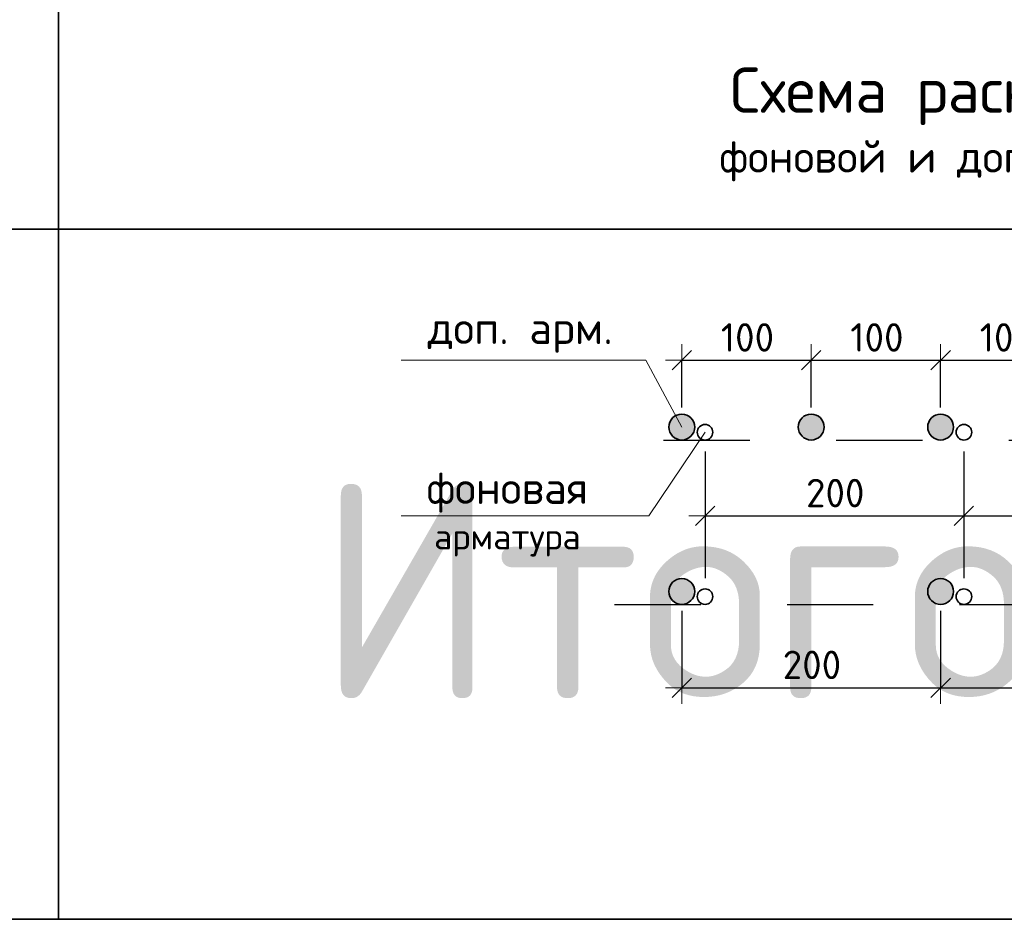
# Model space of a CAD drawing. Header units: metres. Extents: x -38 to 99, y -15 to 21.
# Tile 77 of 88: x 75.37 to 76.52, y 7.67 to 8.71. Entities that reach past the tile are written whole.
import ezdxf

# ---------------------------------------------------------------- set-up
doc = ezdxf.new("R2010")
doc.units = ezdxf.units.M
doc.header["$PDMODE"] = 65
doc.linetypes.add('______2', pattern=[0.0405, 0.03, -0.0105])
doc.layers.add('XR$3$_3898', color=7, linetype='Continuous')
doc.layers.add('XR$5$_3898', color=7, linetype='Continuous')
doc.layers.add('XR$3$Размерная линия_ общее', color=7, linetype='Continuous', lineweight=13)
doc.layers.add('XR$5$Размерная линия_ общее', color=7, linetype='Continuous', lineweight=13)
doc.styles.add('ISOCPEUR', font='txt')
doc.dimstyles.new('DIMSTYLE_8', dxfattribs={"dimtxt": 0.033, "dimasz": 0.0375, "dimexe": 0, "dimexo": 0, "dimgap": 0.0165, "dimtad": 2, "dimdec": 0, "dimlfac": 1000, "dimrnd": 1, "dimzin": 12, "dimdsep": 46, "dimtxsty": 'ISOCPEUR', "dimblk1": 'ALL_ML_STRICH', "dimblk2": 'ALL_ML_STRICH', "dimsah": 1, "dimcen": 0, "dimclrd": 7, "dimclre": 256, "dimclrt": 7, "dimadec": 0, "dimazin": 0, "dimtfac": 1, "dimtdec": 0, "dimtix": 1, "dimtmove": 2, "dimatfit": 3, "dimfxl": 0, "dimtzin": 0, "dimlwd": 0, "dimlwe": -3, "dimarcsym": 0})

# ---------------------------------------------------------------- blocks, each defined once
blk = doc.blocks.new('ALL_ML_STRICH')
at = {"color": 0, "linetype": 'ByBlock', "lineweight": -2}
for p, q in [((0, -0.5), (0, 0.5)), ((-1, 0), (0.5, 0)), ((-0.3, -0.3), (0.3, 0.3))]:
    blk.add_line(p, q, dxfattribs=at)
blk = doc.blocks.new('*D56')
at = {"layer": 'DEFPOINTS', "color": 7, "linetype": 'Continuous', "lineweight": 13, "transparency": 33554687}
for p in [(76.142, 8.3196), (76.142, 8.2422), (76.292, 8.2422)]:
    blk.add_point(p, dxfattribs=at)
at = {"layer": 'XR$3$Размерная линия_ общее', "color": 253, "linetype": 'Continuous', "lineweight": -2, "true_color": 0xa0a0a0, "transparency": 33554687}
for p, q in [((76.142, 8.2647), (76.142, 8.3196)), ((76.292, 8.2647), (76.292, 8.3196))]:
    blk.add_line(p, q, dxfattribs=at)
at = {"layer": 'XR$3$Размерная линия_ общее', "color": 7, "linetype": 'Continuous', "lineweight": -2, "transparency": 33554687}
blk.add_line((76.142, 8.3196), (76.292, 8.3196), dxfattribs=at)
at = {"layer": 'XR$3$Размерная линия_ общее', "color": 7, "linetype": 'Continuous', "lineweight": 13, "transparency": 33554687, "xscale": 0.0375, "yscale": 0.0375, "zscale": 0.0375, "rotation": 180}
blk.add_blockref('ALL_ML_STRICH', (76.142, 8.3196), dxfattribs=at)
at = {"layer": 'XR$3$Размерная линия_ общее', "color": 7, "linetype": 'Continuous', "lineweight": 13, "transparency": 33554687, "xscale": 0.0375, "yscale": 0.0375, "zscale": 0.0375}
blk.add_blockref('ALL_ML_STRICH', (76.292, 8.3196), dxfattribs=at)
at = {"layer": 'XR$3$Размерная линия_ общее', "color": 7, "linetype": 'Continuous', "lineweight": 13, "transparency": 33554687, "insert": (76.1873, 8.3626), "char_height": 0.033, "width": 0.00165, "attachment_point": 1, "line_spacing_factor": 0.60241, "style": 'ISOCPEUR'}
blk.add_mtext('100', dxfattribs=at)
blk = doc.blocks.new('*D57')
at = {"layer": 'DEFPOINTS', "color": 7, "linetype": 'Continuous', "lineweight": 13, "transparency": 33554687}
for p in [(76.292, 8.3196), (76.292, 8.2422), (76.442, 8.2422)]:
    blk.add_point(p, dxfattribs=at)
at = {"layer": 'XR$3$Размерная линия_ общее', "color": 253, "linetype": 'Continuous', "lineweight": -2, "true_color": 0xa0a0a0, "transparency": 33554687}
for p, q in [((76.292, 8.2647), (76.292, 8.3196)), ((76.442, 8.2647), (76.442, 8.3196))]:
    blk.add_line(p, q, dxfattribs=at)
at = {"layer": 'XR$3$Размерная линия_ общее', "color": 7, "linetype": 'Continuous', "lineweight": -2, "transparency": 33554687}
blk.add_line((76.292, 8.3196), (76.442, 8.3196), dxfattribs=at)
at = {"layer": 'XR$3$Размерная линия_ общее', "color": 7, "linetype": 'Continuous', "lineweight": 13, "transparency": 33554687, "xscale": 0.0375, "yscale": 0.0375, "zscale": 0.0375, "rotation": 180}
blk.add_blockref('ALL_ML_STRICH', (76.292, 8.3196), dxfattribs=at)
at = {"layer": 'XR$3$Размерная линия_ общее', "color": 7, "linetype": 'Continuous', "lineweight": 13, "transparency": 33554687, "xscale": 0.0375, "yscale": 0.0375, "zscale": 0.0375}
blk.add_blockref('ALL_ML_STRICH', (76.442, 8.3196), dxfattribs=at)
at = {"layer": 'XR$3$Размерная линия_ общее', "color": 7, "linetype": 'Continuous', "lineweight": 13, "transparency": 33554687, "insert": (76.3373, 8.3626), "char_height": 0.033, "width": 0.00165, "attachment_point": 1, "line_spacing_factor": 0.60241, "style": 'ISOCPEUR'}
blk.add_mtext('100', dxfattribs=at)
blk = doc.blocks.new('*D58')
at = {"layer": 'DEFPOINTS', "color": 7, "linetype": 'Continuous', "lineweight": 13, "transparency": 33554687}
for p in [(76.442, 8.3196), (76.442, 8.2422), (76.592, 8.2422)]:
    blk.add_point(p, dxfattribs=at)
at = {"layer": 'XR$3$Размерная линия_ общее', "color": 253, "linetype": 'Continuous', "lineweight": -2, "true_color": 0xa0a0a0, "transparency": 33554687}
for p, q in [((76.442, 8.2647), (76.442, 8.3196)), ((76.592, 8.2647), (76.592, 8.3196))]:
    blk.add_line(p, q, dxfattribs=at)
at = {"layer": 'XR$3$Размерная линия_ общее', "color": 7, "linetype": 'Continuous', "lineweight": -2, "transparency": 33554687}
blk.add_line((76.442, 8.3196), (76.592, 8.3196), dxfattribs=at)
at = {"layer": 'XR$3$Размерная линия_ общее', "color": 7, "linetype": 'Continuous', "lineweight": 13, "transparency": 33554687, "xscale": 0.0375, "yscale": 0.0375, "zscale": 0.0375, "rotation": 180}
blk.add_blockref('ALL_ML_STRICH', (76.442, 8.3196), dxfattribs=at)
at = {"layer": 'XR$3$Размерная линия_ общее', "color": 7, "linetype": 'Continuous', "lineweight": 13, "transparency": 33554687, "xscale": 0.0375, "yscale": 0.0375, "zscale": 0.0375}
blk.add_blockref('ALL_ML_STRICH', (76.592, 8.3196), dxfattribs=at)
at = {"layer": 'XR$3$Размерная линия_ общее', "color": 7, "linetype": 'Continuous', "lineweight": 13, "transparency": 33554687, "insert": (76.4873, 8.3626), "char_height": 0.033, "width": 0.00165, "attachment_point": 1, "line_spacing_factor": 0.60241, "style": 'ISOCPEUR'}
blk.add_mtext('100', dxfattribs=at)
blk = doc.blocks.new('*D62')
at = {"layer": 'DEFPOINTS', "color": 7, "linetype": 'Continuous', "lineweight": 13, "transparency": 33554687}
for p in [(76.169, 8.2362), (76.469, 8.2362), (76.169, 8.1392)]:
    blk.add_point(p, dxfattribs=at)
at = {"layer": 'XR$3$Размерная линия_ общее', "color": 253, "linetype": 'Continuous', "lineweight": -2, "true_color": 0xa0a0a0, "transparency": 33554687}
for p, q in [((76.169, 8.2137), (76.169, 8.1392)), ((76.469, 8.2137), (76.469, 8.1392))]:
    blk.add_line(p, q, dxfattribs=at)
at = {"layer": 'XR$3$Размерная линия_ общее', "color": 7, "linetype": 'Continuous', "lineweight": -2, "transparency": 33554687}
blk.add_line((76.169, 8.1392), (76.469, 8.1392), dxfattribs=at)
at = {"layer": 'XR$3$Размерная линия_ общее', "color": 7, "linetype": 'Continuous', "lineweight": 13, "transparency": 33554687, "xscale": 0.0375, "yscale": 0.0375, "zscale": 0.0375, "rotation": 180}
blk.add_blockref('ALL_ML_STRICH', (76.169, 8.1392), dxfattribs=at)
at = {"layer": 'XR$3$Размерная линия_ общее', "color": 7, "linetype": 'Continuous', "lineweight": 13, "transparency": 33554687, "xscale": 0.0375, "yscale": 0.0375, "zscale": 0.0375}
blk.add_blockref('ALL_ML_STRICH', (76.469, 8.1392), dxfattribs=at)
at = {"layer": 'XR$3$Размерная линия_ общее', "color": 7, "linetype": 'Continuous', "lineweight": 13, "transparency": 33554687, "insert": (76.286, 8.1822), "char_height": 0.033, "width": 0.00165, "attachment_point": 1, "line_spacing_factor": 0.60241, "style": 'ISOCPEUR'}
blk.add_mtext('200', dxfattribs=at)
blk = doc.blocks.new('*D63')
at = {"layer": 'DEFPOINTS', "color": 7, "linetype": 'Continuous', "lineweight": 13, "transparency": 33554687}
for p in [(76.469, 8.2362), (76.769, 8.2362), (76.469, 8.1392)]:
    blk.add_point(p, dxfattribs=at)
at = {"layer": 'XR$3$Размерная линия_ общее', "color": 253, "linetype": 'Continuous', "lineweight": -2, "true_color": 0xa0a0a0, "transparency": 33554687}
for p, q in [((76.469, 8.2137), (76.469, 8.1392)), ((76.769, 8.2137), (76.769, 8.1392))]:
    blk.add_line(p, q, dxfattribs=at)
at = {"layer": 'XR$3$Размерная линия_ общее', "color": 7, "linetype": 'Continuous', "lineweight": -2, "transparency": 33554687}
blk.add_line((76.469, 8.1392), (76.769, 8.1392), dxfattribs=at)
at = {"layer": 'XR$3$Размерная линия_ общее', "color": 7, "linetype": 'Continuous', "lineweight": 13, "transparency": 33554687, "xscale": 0.0375, "yscale": 0.0375, "zscale": 0.0375, "rotation": 180}
blk.add_blockref('ALL_ML_STRICH', (76.469, 8.1392), dxfattribs=at)
at = {"layer": 'XR$3$Размерная линия_ общее', "color": 7, "linetype": 'Continuous', "lineweight": 13, "transparency": 33554687, "xscale": 0.0375, "yscale": 0.0375, "zscale": 0.0375}
blk.add_blockref('ALL_ML_STRICH', (76.769, 8.1392), dxfattribs=at)
at = {"layer": 'XR$3$Размерная линия_ общее', "color": 7, "linetype": 'Continuous', "lineweight": 13, "transparency": 33554687, "insert": (76.586, 8.1822), "char_height": 0.033, "width": 0.00165, "attachment_point": 1, "line_spacing_factor": 0.60241, "style": 'ISOCPEUR'}
blk.add_mtext('200', dxfattribs=at)
blk = doc.blocks.new('*D65')
at = {"layer": 'DEFPOINTS', "color": 7, "linetype": 'Continuous', "lineweight": 13, "transparency": 33554687}
for p in [(76.142, 8.0517), (76.442, 8.0517), (76.142, 7.9401)]:
    blk.add_point(p, dxfattribs=at)
at = {"layer": 'XR$3$Размерная линия_ общее', "color": 253, "linetype": 'Continuous', "lineweight": -2, "true_color": 0xa0a0a0, "transparency": 33554687}
for p, q in [((76.142, 8.0292), (76.142, 7.9401)), ((76.442, 8.0292), (76.442, 7.9401))]:
    blk.add_line(p, q, dxfattribs=at)
at = {"layer": 'XR$3$Размерная линия_ общее', "color": 7, "linetype": 'Continuous', "lineweight": -2, "transparency": 33554687}
blk.add_line((76.142, 7.9401), (76.442, 7.9401), dxfattribs=at)
at = {"layer": 'XR$3$Размерная линия_ общее', "color": 7, "linetype": 'Continuous', "lineweight": 13, "transparency": 33554687, "xscale": 0.0375, "yscale": 0.0375, "zscale": 0.0375, "rotation": 180}
blk.add_blockref('ALL_ML_STRICH', (76.142, 7.9401), dxfattribs=at)
at = {"layer": 'XR$3$Размерная линия_ общее', "color": 7, "linetype": 'Continuous', "lineweight": 13, "transparency": 33554687, "xscale": 0.0375, "yscale": 0.0375, "zscale": 0.0375}
blk.add_blockref('ALL_ML_STRICH', (76.442, 7.9401), dxfattribs=at)
at = {"layer": 'XR$3$Размерная линия_ общее', "color": 7, "linetype": 'Continuous', "lineweight": 13, "transparency": 33554687, "insert": (76.259, 7.9831), "char_height": 0.033, "width": 0.00165, "attachment_point": 1, "line_spacing_factor": 0.60241, "style": 'ISOCPEUR'}
blk.add_mtext('200', dxfattribs=at)
blk = doc.blocks.new('*D66')
at = {"layer": 'DEFPOINTS', "color": 7, "linetype": 'Continuous', "lineweight": 13, "transparency": 33554687}
for p in [(76.442, 8.0517), (76.742, 8.0517), (76.442, 7.9401)]:
    blk.add_point(p, dxfattribs=at)
at = {"layer": 'XR$3$Размерная линия_ общее', "color": 253, "linetype": 'Continuous', "lineweight": -2, "true_color": 0xa0a0a0, "transparency": 33554687}
for p, q in [((76.442, 8.0292), (76.442, 7.9401)), ((76.742, 8.0292), (76.742, 7.9401))]:
    blk.add_line(p, q, dxfattribs=at)
at = {"layer": 'XR$3$Размерная линия_ общее', "color": 7, "linetype": 'Continuous', "lineweight": -2, "transparency": 33554687}
blk.add_line((76.442, 7.9401), (76.742, 7.9401), dxfattribs=at)
at = {"layer": 'XR$3$Размерная линия_ общее', "color": 7, "linetype": 'Continuous', "lineweight": 13, "transparency": 33554687, "xscale": 0.0375, "yscale": 0.0375, "zscale": 0.0375, "rotation": 180}
blk.add_blockref('ALL_ML_STRICH', (76.442, 7.9401), dxfattribs=at)
at = {"layer": 'XR$3$Размерная линия_ общее', "color": 7, "linetype": 'Continuous', "lineweight": 13, "transparency": 33554687, "xscale": 0.0375, "yscale": 0.0375, "zscale": 0.0375}
blk.add_blockref('ALL_ML_STRICH', (76.742, 7.9401), dxfattribs=at)
at = {"layer": 'XR$3$Размерная линия_ общее', "color": 7, "linetype": 'Continuous', "lineweight": 13, "transparency": 33554687, "insert": (76.559, 7.9831), "char_height": 0.033, "width": 0.00165, "attachment_point": 1, "line_spacing_factor": 0.60241, "style": 'ISOCPEUR'}
blk.add_mtext('200', dxfattribs=at)
blk = doc.blocks.new('*D339')
at = {"layer": 'DEFPOINTS', "color": 7, "linetype": 'Continuous', "lineweight": 13, "transparency": 33554687}
for p in [(76.142, 8.3196), (76.142, 8.2422), (76.292, 8.2422)]:
    blk.add_point(p, dxfattribs=at)
at = {"layer": 'XR$5$Размерная линия_ общее', "color": 253, "linetype": 'Continuous', "lineweight": -2, "true_color": 0xa0a0a0, "transparency": 33554687}
for p, q in [((76.142, 8.2647), (76.142, 8.3196)), ((76.292, 8.2647), (76.292, 8.3196))]:
    blk.add_line(p, q, dxfattribs=at)
at = {"layer": 'XR$5$Размерная линия_ общее', "color": 7, "linetype": 'Continuous', "lineweight": -2, "transparency": 33554687}
blk.add_line((76.142, 8.3196), (76.292, 8.3196), dxfattribs=at)
at = {"layer": 'XR$5$Размерная линия_ общее', "color": 7, "linetype": 'Continuous', "lineweight": 13, "transparency": 33554687, "xscale": 0.0375, "yscale": 0.0375, "zscale": 0.0375, "rotation": 180}
blk.add_blockref('ALL_ML_STRICH', (76.142, 8.3196), dxfattribs=at)
at = {"layer": 'XR$5$Размерная линия_ общее', "color": 7, "linetype": 'Continuous', "lineweight": 13, "transparency": 33554687, "xscale": 0.0375, "yscale": 0.0375, "zscale": 0.0375}
blk.add_blockref('ALL_ML_STRICH', (76.292, 8.3196), dxfattribs=at)
at = {"layer": 'XR$5$Размерная линия_ общее', "color": 7, "linetype": 'Continuous', "lineweight": 13, "transparency": 33554687, "insert": (76.1873, 8.3626), "char_height": 0.033, "width": 0.00165, "attachment_point": 1, "line_spacing_factor": 0.60241, "style": 'ISOCPEUR'}
blk.add_mtext('100', dxfattribs=at)
blk = doc.blocks.new('*D340')
at = {"layer": 'DEFPOINTS', "color": 7, "linetype": 'Continuous', "lineweight": 13, "transparency": 33554687}
for p in [(76.292, 8.3196), (76.292, 8.2422), (76.442, 8.2422)]:
    blk.add_point(p, dxfattribs=at)
at = {"layer": 'XR$5$Размерная линия_ общее', "color": 253, "linetype": 'Continuous', "lineweight": -2, "true_color": 0xa0a0a0, "transparency": 33554687}
for p, q in [((76.292, 8.2647), (76.292, 8.3196)), ((76.442, 8.2647), (76.442, 8.3196))]:
    blk.add_line(p, q, dxfattribs=at)
at = {"layer": 'XR$5$Размерная линия_ общее', "color": 7, "linetype": 'Continuous', "lineweight": -2, "transparency": 33554687}
blk.add_line((76.292, 8.3196), (76.442, 8.3196), dxfattribs=at)
at = {"layer": 'XR$5$Размерная линия_ общее', "color": 7, "linetype": 'Continuous', "lineweight": 13, "transparency": 33554687, "xscale": 0.0375, "yscale": 0.0375, "zscale": 0.0375, "rotation": 180}
blk.add_blockref('ALL_ML_STRICH', (76.292, 8.3196), dxfattribs=at)
at = {"layer": 'XR$5$Размерная линия_ общее', "color": 7, "linetype": 'Continuous', "lineweight": 13, "transparency": 33554687, "xscale": 0.0375, "yscale": 0.0375, "zscale": 0.0375}
blk.add_blockref('ALL_ML_STRICH', (76.442, 8.3196), dxfattribs=at)
at = {"layer": 'XR$5$Размерная линия_ общее', "color": 7, "linetype": 'Continuous', "lineweight": 13, "transparency": 33554687, "insert": (76.3373, 8.3626), "char_height": 0.033, "width": 0.00165, "attachment_point": 1, "line_spacing_factor": 0.60241, "style": 'ISOCPEUR'}
blk.add_mtext('100', dxfattribs=at)
blk = doc.blocks.new('*D341')
at = {"layer": 'DEFPOINTS', "color": 7, "linetype": 'Continuous', "lineweight": 13, "transparency": 33554687}
for p in [(76.442, 8.3196), (76.442, 8.2422), (76.592, 8.2422)]:
    blk.add_point(p, dxfattribs=at)
at = {"layer": 'XR$5$Размерная линия_ общее', "color": 253, "linetype": 'Continuous', "lineweight": -2, "true_color": 0xa0a0a0, "transparency": 33554687}
for p, q in [((76.442, 8.2647), (76.442, 8.3196)), ((76.592, 8.2647), (76.592, 8.3196))]:
    blk.add_line(p, q, dxfattribs=at)
at = {"layer": 'XR$5$Размерная линия_ общее', "color": 7, "linetype": 'Continuous', "lineweight": -2, "transparency": 33554687}
blk.add_line((76.442, 8.3196), (76.592, 8.3196), dxfattribs=at)
at = {"layer": 'XR$5$Размерная линия_ общее', "color": 7, "linetype": 'Continuous', "lineweight": 13, "transparency": 33554687, "xscale": 0.0375, "yscale": 0.0375, "zscale": 0.0375, "rotation": 180}
blk.add_blockref('ALL_ML_STRICH', (76.442, 8.3196), dxfattribs=at)
at = {"layer": 'XR$5$Размерная линия_ общее', "color": 7, "linetype": 'Continuous', "lineweight": 13, "transparency": 33554687, "xscale": 0.0375, "yscale": 0.0375, "zscale": 0.0375}
blk.add_blockref('ALL_ML_STRICH', (76.592, 8.3196), dxfattribs=at)
at = {"layer": 'XR$5$Размерная линия_ общее', "color": 7, "linetype": 'Continuous', "lineweight": 13, "transparency": 33554687, "insert": (76.4873, 8.3626), "char_height": 0.033, "width": 0.00165, "attachment_point": 1, "line_spacing_factor": 0.60241, "style": 'ISOCPEUR'}
blk.add_mtext('100', dxfattribs=at)
blk = doc.blocks.new('*D345')
at = {"layer": 'DEFPOINTS', "color": 7, "linetype": 'Continuous', "lineweight": 13, "transparency": 33554687}
for p in [(76.169, 8.2362), (76.469, 8.2362), (76.169, 8.1392)]:
    blk.add_point(p, dxfattribs=at)
at = {"layer": 'XR$5$Размерная линия_ общее', "color": 253, "linetype": 'Continuous', "lineweight": -2, "true_color": 0xa0a0a0, "transparency": 33554687}
for p, q in [((76.169, 8.2137), (76.169, 8.1392)), ((76.469, 8.2137), (76.469, 8.1392))]:
    blk.add_line(p, q, dxfattribs=at)
at = {"layer": 'XR$5$Размерная линия_ общее', "color": 7, "linetype": 'Continuous', "lineweight": -2, "transparency": 33554687}
blk.add_line((76.169, 8.1392), (76.469, 8.1392), dxfattribs=at)
at = {"layer": 'XR$5$Размерная линия_ общее', "color": 7, "linetype": 'Continuous', "lineweight": 13, "transparency": 33554687, "xscale": 0.0375, "yscale": 0.0375, "zscale": 0.0375, "rotation": 180}
blk.add_blockref('ALL_ML_STRICH', (76.169, 8.1392), dxfattribs=at)
at = {"layer": 'XR$5$Размерная линия_ общее', "color": 7, "linetype": 'Continuous', "lineweight": 13, "transparency": 33554687, "xscale": 0.0375, "yscale": 0.0375, "zscale": 0.0375}
blk.add_blockref('ALL_ML_STRICH', (76.469, 8.1392), dxfattribs=at)
at = {"layer": 'XR$5$Размерная линия_ общее', "color": 7, "linetype": 'Continuous', "lineweight": 13, "transparency": 33554687, "insert": (76.286, 8.1822), "char_height": 0.033, "width": 0.00165, "attachment_point": 1, "line_spacing_factor": 0.60241, "style": 'ISOCPEUR'}
blk.add_mtext('200', dxfattribs=at)
blk = doc.blocks.new('*D346')
at = {"layer": 'DEFPOINTS', "color": 7, "linetype": 'Continuous', "lineweight": 13, "transparency": 33554687}
for p in [(76.469, 8.2362), (76.769, 8.2362), (76.469, 8.1392)]:
    blk.add_point(p, dxfattribs=at)
at = {"layer": 'XR$5$Размерная линия_ общее', "color": 253, "linetype": 'Continuous', "lineweight": -2, "true_color": 0xa0a0a0, "transparency": 33554687}
for p, q in [((76.469, 8.2137), (76.469, 8.1392)), ((76.769, 8.2137), (76.769, 8.1392))]:
    blk.add_line(p, q, dxfattribs=at)
at = {"layer": 'XR$5$Размерная линия_ общее', "color": 7, "linetype": 'Continuous', "lineweight": -2, "transparency": 33554687}
blk.add_line((76.469, 8.1392), (76.769, 8.1392), dxfattribs=at)
at = {"layer": 'XR$5$Размерная линия_ общее', "color": 7, "linetype": 'Continuous', "lineweight": 13, "transparency": 33554687, "xscale": 0.0375, "yscale": 0.0375, "zscale": 0.0375, "rotation": 180}
blk.add_blockref('ALL_ML_STRICH', (76.469, 8.1392), dxfattribs=at)
at = {"layer": 'XR$5$Размерная линия_ общее', "color": 7, "linetype": 'Continuous', "lineweight": 13, "transparency": 33554687, "xscale": 0.0375, "yscale": 0.0375, "zscale": 0.0375}
blk.add_blockref('ALL_ML_STRICH', (76.769, 8.1392), dxfattribs=at)
at = {"layer": 'XR$5$Размерная линия_ общее', "color": 7, "linetype": 'Continuous', "lineweight": 13, "transparency": 33554687, "insert": (76.586, 8.1822), "char_height": 0.033, "width": 0.00165, "attachment_point": 1, "line_spacing_factor": 0.60241, "style": 'ISOCPEUR'}
blk.add_mtext('200', dxfattribs=at)
blk = doc.blocks.new('*D348')
at = {"layer": 'DEFPOINTS', "color": 7, "linetype": 'Continuous', "lineweight": 13, "transparency": 33554687}
for p in [(76.142, 8.0517), (76.442, 8.0517), (76.142, 7.9401)]:
    blk.add_point(p, dxfattribs=at)
at = {"layer": 'XR$5$Размерная линия_ общее', "color": 253, "linetype": 'Continuous', "lineweight": -2, "true_color": 0xa0a0a0, "transparency": 33554687}
for p, q in [((76.142, 8.0292), (76.142, 7.9401)), ((76.442, 8.0292), (76.442, 7.9401))]:
    blk.add_line(p, q, dxfattribs=at)
at = {"layer": 'XR$5$Размерная линия_ общее', "color": 7, "linetype": 'Continuous', "lineweight": -2, "transparency": 33554687}
blk.add_line((76.142, 7.9401), (76.442, 7.9401), dxfattribs=at)
at = {"layer": 'XR$5$Размерная линия_ общее', "color": 7, "linetype": 'Continuous', "lineweight": 13, "transparency": 33554687, "xscale": 0.0375, "yscale": 0.0375, "zscale": 0.0375, "rotation": 180}
blk.add_blockref('ALL_ML_STRICH', (76.142, 7.9401), dxfattribs=at)
at = {"layer": 'XR$5$Размерная линия_ общее', "color": 7, "linetype": 'Continuous', "lineweight": 13, "transparency": 33554687, "xscale": 0.0375, "yscale": 0.0375, "zscale": 0.0375}
blk.add_blockref('ALL_ML_STRICH', (76.442, 7.9401), dxfattribs=at)
at = {"layer": 'XR$5$Размерная линия_ общее', "color": 7, "linetype": 'Continuous', "lineweight": 13, "transparency": 33554687, "insert": (76.259, 7.9831), "char_height": 0.033, "width": 0.00165, "attachment_point": 1, "line_spacing_factor": 0.60241, "style": 'ISOCPEUR'}
blk.add_mtext('200', dxfattribs=at)
blk = doc.blocks.new('*D349')
at = {"layer": 'DEFPOINTS', "color": 7, "linetype": 'Continuous', "lineweight": 13, "transparency": 33554687}
for p in [(76.442, 8.0517), (76.742, 8.0517), (76.442, 7.9401)]:
    blk.add_point(p, dxfattribs=at)
at = {"layer": 'XR$5$Размерная линия_ общее', "color": 253, "linetype": 'Continuous', "lineweight": -2, "true_color": 0xa0a0a0, "transparency": 33554687}
for p, q in [((76.442, 8.0292), (76.442, 7.9401)), ((76.742, 8.0292), (76.742, 7.9401))]:
    blk.add_line(p, q, dxfattribs=at)
at = {"layer": 'XR$5$Размерная линия_ общее', "color": 7, "linetype": 'Continuous', "lineweight": -2, "transparency": 33554687}
blk.add_line((76.442, 7.9401), (76.742, 7.9401), dxfattribs=at)
at = {"layer": 'XR$5$Размерная линия_ общее', "color": 7, "linetype": 'Continuous', "lineweight": 13, "transparency": 33554687, "xscale": 0.0375, "yscale": 0.0375, "zscale": 0.0375, "rotation": 180}
blk.add_blockref('ALL_ML_STRICH', (76.442, 7.9401), dxfattribs=at)
at = {"layer": 'XR$5$Размерная линия_ общее', "color": 7, "linetype": 'Continuous', "lineweight": 13, "transparency": 33554687, "xscale": 0.0375, "yscale": 0.0375, "zscale": 0.0375}
blk.add_blockref('ALL_ML_STRICH', (76.742, 7.9401), dxfattribs=at)
at = {"layer": 'XR$5$Размерная линия_ общее', "color": 7, "linetype": 'Continuous', "lineweight": 13, "transparency": 33554687, "insert": (76.559, 7.9831), "char_height": 0.033, "width": 0.00165, "attachment_point": 1, "line_spacing_factor": 0.60241, "style": 'ISOCPEUR'}
blk.add_mtext('200', dxfattribs=at)

msp = doc.modelspace()

# ---------------------------------------------------------------- hatches: boundary and pattern name
at = {"linetype": 'Continuous', "lineweight": 25, "true_color": 0xa2a2a2, "transparency": 33554687}
for points in [[(76.1539, 8.2513), (76.1526, 8.2528), (76.1511, 8.2541), (76.1495, 8.2552), (76.1477, 8.256), (76.1458, 8.2567), (76.1439, 8.257), (76.142, 8.2572), (76.14, 8.257), (76.1381, 8.2567), (76.1362, 8.256), (76.1345, 8.2552), (76.1328, 8.2541), (76.1314, 8.2528), (76.1301, 8.2513), (76.129, 8.2497), (76.1281, 8.2479), (76.1275, 8.2461), (76.1271, 8.2441), (76.127, 8.2422), (76.1271, 8.2402), (76.1275, 8.2383), (76.1281, 8.2364), (76.129, 8.2347), (76.1301, 8.233), (76.1314, 8.2316), (76.1328, 8.2303), (76.1345, 8.2292), (76.1362, 8.2283), (76.1381, 8.2277), (76.14, 8.2273), (76.142, 8.2272), (76.1439, 8.2273), (76.1458, 8.2277), (76.1477, 8.2283), (76.1495, 8.2292), (76.1511, 8.2303), (76.1526, 8.2316), (76.1539, 8.233), (76.155, 8.2347), (76.1558, 8.2364), (76.1565, 8.2383), (76.1568, 8.2402), (76.157, 8.2422), (76.1568, 8.2441), (76.1565, 8.2461), (76.1558, 8.2479), (76.155, 8.2497)], [(76.1539, 8.2513), (76.1526, 8.2528), (76.1511, 8.2541), (76.1495, 8.2552), (76.1477, 8.256), (76.1458, 8.2567), (76.1439, 8.257), (76.142, 8.2572), (76.14, 8.257), (76.1381, 8.2567), (76.1362, 8.256), (76.1345, 8.2552), (76.1328, 8.2541), (76.1314, 8.2528), (76.1301, 8.2513), (76.129, 8.2497), (76.1281, 8.2479), (76.1275, 8.2461), (76.1271, 8.2441), (76.127, 8.2422), (76.1271, 8.2402), (76.1275, 8.2383), (76.1281, 8.2364), (76.129, 8.2347), (76.1301, 8.233), (76.1314, 8.2316), (76.1328, 8.2303), (76.1345, 8.2292), (76.1362, 8.2283), (76.1381, 8.2277), (76.14, 8.2273), (76.142, 8.2272), (76.1439, 8.2273), (76.1458, 8.2277), (76.1477, 8.2283), (76.1495, 8.2292), (76.1511, 8.2303), (76.1526, 8.2316), (76.1539, 8.233), (76.155, 8.2347), (76.1558, 8.2364), (76.1565, 8.2383), (76.1568, 8.2402), (76.157, 8.2422), (76.1568, 8.2441), (76.1565, 8.2461), (76.1558, 8.2479), (76.155, 8.2497)], [(76.3039, 8.2513), (76.3026, 8.2528), (76.3011, 8.2541), (76.2995, 8.2552), (76.2977, 8.256), (76.2958, 8.2567), (76.2939, 8.257), (76.292, 8.2572), (76.29, 8.257), (76.2881, 8.2567), (76.2862, 8.256), (76.2845, 8.2552), (76.2828, 8.2541), (76.2814, 8.2528), (76.2801, 8.2513), (76.279, 8.2497), (76.2781, 8.2479), (76.2775, 8.2461), (76.2771, 8.2441), (76.277, 8.2422), (76.2771, 8.2402), (76.2775, 8.2383), (76.2781, 8.2364), (76.279, 8.2347), (76.2801, 8.233), (76.2814, 8.2316), (76.2828, 8.2303), (76.2845, 8.2292), (76.2862, 8.2283), (76.2881, 8.2277), (76.29, 8.2273), (76.292, 8.2272), (76.2939, 8.2273), (76.2958, 8.2277), (76.2977, 8.2283), (76.2995, 8.2292), (76.3011, 8.2303), (76.3026, 8.2316), (76.3039, 8.233), (76.305, 8.2347), (76.3058, 8.2364), (76.3065, 8.2383), (76.3068, 8.2402), (76.307, 8.2422), (76.3068, 8.2441), (76.3065, 8.2461), (76.3058, 8.2479), (76.305, 8.2497)], [(76.3039, 8.2513), (76.3026, 8.2528), (76.3011, 8.2541), (76.2995, 8.2552), (76.2977, 8.256), (76.2958, 8.2567), (76.2939, 8.257), (76.292, 8.2572), (76.29, 8.257), (76.2881, 8.2567), (76.2862, 8.256), (76.2845, 8.2552), (76.2828, 8.2541), (76.2814, 8.2528), (76.2801, 8.2513), (76.279, 8.2497), (76.2781, 8.2479), (76.2775, 8.2461), (76.2771, 8.2441), (76.277, 8.2422), (76.2771, 8.2402), (76.2775, 8.2383), (76.2781, 8.2364), (76.279, 8.2347), (76.2801, 8.233), (76.2814, 8.2316), (76.2828, 8.2303), (76.2845, 8.2292), (76.2862, 8.2283), (76.2881, 8.2277), (76.29, 8.2273), (76.292, 8.2272), (76.2939, 8.2273), (76.2958, 8.2277), (76.2977, 8.2283), (76.2995, 8.2292), (76.3011, 8.2303), (76.3026, 8.2316), (76.3039, 8.233), (76.305, 8.2347), (76.3058, 8.2364), (76.3065, 8.2383), (76.3068, 8.2402), (76.307, 8.2422), (76.3068, 8.2441), (76.3065, 8.2461), (76.3058, 8.2479), (76.305, 8.2497)], [(76.4539, 8.2513), (76.4526, 8.2528), (76.4511, 8.2541), (76.4495, 8.2552), (76.4477, 8.256), (76.4458, 8.2567), (76.4439, 8.257), (76.442, 8.2572), (76.44, 8.257), (76.4381, 8.2567), (76.4362, 8.256), (76.4345, 8.2552), (76.4328, 8.2541), (76.4314, 8.2528), (76.4301, 8.2513), (76.429, 8.2497), (76.4281, 8.2479), (76.4275, 8.2461), (76.4271, 8.2441), (76.427, 8.2422), (76.4271, 8.2402), (76.4275, 8.2383), (76.4281, 8.2364), (76.429, 8.2347), (76.4301, 8.233), (76.4314, 8.2316), (76.4328, 8.2303), (76.4345, 8.2292), (76.4362, 8.2283), (76.4381, 8.2277), (76.44, 8.2273), (76.442, 8.2272), (76.4439, 8.2273), (76.4458, 8.2277), (76.4477, 8.2283), (76.4495, 8.2292), (76.4511, 8.2303), (76.4526, 8.2316), (76.4539, 8.233), (76.455, 8.2347), (76.4558, 8.2364), (76.4565, 8.2383), (76.4568, 8.2402), (76.457, 8.2422), (76.4568, 8.2441), (76.4565, 8.2461), (76.4558, 8.2479), (76.455, 8.2497)], [(76.4539, 8.2513), (76.4526, 8.2528), (76.4511, 8.2541), (76.4495, 8.2552), (76.4477, 8.256), (76.4458, 8.2567), (76.4439, 8.257), (76.442, 8.2572), (76.44, 8.257), (76.4381, 8.2567), (76.4362, 8.256), (76.4345, 8.2552), (76.4328, 8.2541), (76.4314, 8.2528), (76.4301, 8.2513), (76.429, 8.2497), (76.4281, 8.2479), (76.4275, 8.2461), (76.4271, 8.2441), (76.427, 8.2422), (76.4271, 8.2402), (76.4275, 8.2383), (76.4281, 8.2364), (76.429, 8.2347), (76.4301, 8.233), (76.4314, 8.2316), (76.4328, 8.2303), (76.4345, 8.2292), (76.4362, 8.2283), (76.4381, 8.2277), (76.44, 8.2273), (76.442, 8.2272), (76.4439, 8.2273), (76.4458, 8.2277), (76.4477, 8.2283), (76.4495, 8.2292), (76.4511, 8.2303), (76.4526, 8.2316), (76.4539, 8.233), (76.455, 8.2347), (76.4558, 8.2364), (76.4565, 8.2383), (76.4568, 8.2402), (76.457, 8.2422), (76.4568, 8.2441), (76.4565, 8.2461), (76.4558, 8.2479), (76.455, 8.2497)], [(76.1539, 8.0608), (76.1526, 8.0623), (76.1511, 8.0636), (76.1495, 8.0647), (76.1477, 8.0655), (76.1458, 8.0662), (76.1439, 8.0665), (76.142, 8.0667), (76.14, 8.0665), (76.1381, 8.0662), (76.1362, 8.0655), (76.1345, 8.0647), (76.1328, 8.0636), (76.1314, 8.0623), (76.1301, 8.0608), (76.129, 8.0592), (76.1281, 8.0574), (76.1275, 8.0556), (76.1271, 8.0536), (76.127, 8.0517), (76.1271, 8.0497), (76.1275, 8.0478), (76.1281, 8.0459), (76.129, 8.0442), (76.1301, 8.0425), (76.1314, 8.0411), (76.1328, 8.0398), (76.1345, 8.0387), (76.1362, 8.0378), (76.1381, 8.0372), (76.14, 8.0368), (76.142, 8.0367), (76.1439, 8.0368), (76.1458, 8.0372), (76.1477, 8.0378), (76.1495, 8.0387), (76.1511, 8.0398), (76.1526, 8.0411), (76.1539, 8.0425), (76.155, 8.0442), (76.1558, 8.0459), (76.1565, 8.0478), (76.1568, 8.0497), (76.157, 8.0517), (76.1568, 8.0536), (76.1565, 8.0556), (76.1558, 8.0574), (76.155, 8.0592)], [(76.1539, 8.0608), (76.1526, 8.0623), (76.1511, 8.0636), (76.1495, 8.0647), (76.1477, 8.0655), (76.1458, 8.0662), (76.1439, 8.0665), (76.142, 8.0667), (76.14, 8.0665), (76.1381, 8.0662), (76.1362, 8.0655), (76.1345, 8.0647), (76.1328, 8.0636), (76.1314, 8.0623), (76.1301, 8.0608), (76.129, 8.0592), (76.1281, 8.0574), (76.1275, 8.0556), (76.1271, 8.0536), (76.127, 8.0517), (76.1271, 8.0497), (76.1275, 8.0478), (76.1281, 8.0459), (76.129, 8.0442), (76.1301, 8.0425), (76.1314, 8.0411), (76.1328, 8.0398), (76.1345, 8.0387), (76.1362, 8.0378), (76.1381, 8.0372), (76.14, 8.0368), (76.142, 8.0367), (76.1439, 8.0368), (76.1458, 8.0372), (76.1477, 8.0378), (76.1495, 8.0387), (76.1511, 8.0398), (76.1526, 8.0411), (76.1539, 8.0425), (76.155, 8.0442), (76.1558, 8.0459), (76.1565, 8.0478), (76.1568, 8.0497), (76.157, 8.0517), (76.1568, 8.0536), (76.1565, 8.0556), (76.1558, 8.0574), (76.155, 8.0592)], [(76.4539, 8.0608), (76.4526, 8.0623), (76.4511, 8.0636), (76.4495, 8.0647), (76.4477, 8.0655), (76.4458, 8.0662), (76.4439, 8.0665), (76.442, 8.0667), (76.44, 8.0665), (76.4381, 8.0662), (76.4362, 8.0655), (76.4345, 8.0647), (76.4328, 8.0636), (76.4314, 8.0623), (76.4301, 8.0608), (76.429, 8.0592), (76.4281, 8.0574), (76.4275, 8.0556), (76.4271, 8.0536), (76.427, 8.0517), (76.4271, 8.0497), (76.4275, 8.0478), (76.4281, 8.0459), (76.429, 8.0442), (76.4301, 8.0425), (76.4314, 8.0411), (76.4328, 8.0398), (76.4345, 8.0387), (76.4362, 8.0378), (76.4381, 8.0372), (76.44, 8.0368), (76.442, 8.0367), (76.4439, 8.0368), (76.4458, 8.0372), (76.4477, 8.0378), (76.4495, 8.0387), (76.4511, 8.0398), (76.4526, 8.0411), (76.4539, 8.0425), (76.455, 8.0442), (76.4558, 8.0459), (76.4565, 8.0478), (76.4568, 8.0497), (76.457, 8.0517), (76.4568, 8.0536), (76.4565, 8.0556), (76.4558, 8.0574), (76.455, 8.0592)], [(76.4539, 8.0608), (76.4526, 8.0623), (76.4511, 8.0636), (76.4495, 8.0647), (76.4477, 8.0655), (76.4458, 8.0662), (76.4439, 8.0665), (76.442, 8.0667), (76.44, 8.0665), (76.4381, 8.0662), (76.4362, 8.0655), (76.4345, 8.0647), (76.4328, 8.0636), (76.4314, 8.0623), (76.4301, 8.0608), (76.429, 8.0592), (76.4281, 8.0574), (76.4275, 8.0556), (76.4271, 8.0536), (76.427, 8.0517), (76.4271, 8.0497), (76.4275, 8.0478), (76.4281, 8.0459), (76.429, 8.0442), (76.4301, 8.0425), (76.4314, 8.0411), (76.4328, 8.0398), (76.4345, 8.0387), (76.4362, 8.0378), (76.4381, 8.0372), (76.44, 8.0368), (76.442, 8.0367), (76.4439, 8.0368), (76.4458, 8.0372), (76.4477, 8.0378), (76.4495, 8.0387), (76.4511, 8.0398), (76.4526, 8.0411), (76.4539, 8.0425), (76.455, 8.0442), (76.4558, 8.0459), (76.4565, 8.0478), (76.4568, 8.0497), (76.457, 8.0517), (76.4568, 8.0536), (76.4565, 8.0556), (76.4558, 8.0574), (76.455, 8.0592)]]:
    msp.add_hatch(color=253, dxfattribs=at).paths.add_polyline_path(points)

# ---------------------------------------------------------------- linework, layer by layer
at = {"color": 7, "linetype": 'Continuous', "lineweight": 35, "transparency": 33554687}
for p, q in [((75.4198, 9.2717), (75.4198, 8.4717)), ((67.9198, 8.4717), (86.4198, 8.4717)), ((75.4198, 8.4717), (75.4198, 7.6717)), ((67.9198, 7.6717), (86.4198, 7.6717))]:
    msp.add_line(p, q, dxfattribs=at)
at = {"color": 7, "linetype": 'Continuous', "lineweight": 13, "transparency": 33554687}
msp.add_line((86.4198, 8.4717), (67.9198, 8.4717), dxfattribs=at)
at = {"color": 8, "linetype": '______2', "lineweight": -3, "true_color": 0x737373, "transparency": 33554687}
for p, q in [((76.121, 8.2272), (77.117, 8.2272)), ((76.121, 8.2272), (77.117, 8.2272)), ((76.064, 8.0367), (77.117, 8.0367)), ((76.064, 8.0367), (77.117, 8.0367))]:
    msp.add_line(p, q, dxfattribs=at)
at = {"color": 7, "linetype": 'Continuous', "lineweight": 13, "transparency": 33554687}
for points in [[(75.8169, 8.3196), (76.1005, 8.3196), (76.142, 8.2422)], [(75.8169, 8.3196), (76.1005, 8.3196), (76.142, 8.2422)], [(75.8169, 8.1392), (76.1039, 8.1392), (76.169, 8.2362)], [(75.8169, 8.1392), (76.1039, 8.1392), (76.169, 8.2362)]]:
    msp.add_lwpolyline(points, dxfattribs=at)
at = {"layer": 'XR$3$_3898', "color": 7, "linetype": 'Continuous', "lineweight": 35, "transparency": 33554687}
for centre, radius in [((76.142, 8.2422), 0.015), ((76.292, 8.2422), 0.015), ((76.442, 8.2422), 0.015), ((76.169, 8.2362), 0.009), ((76.469, 8.2362), 0.009), ((76.142, 8.0517), 0.015), ((76.442, 8.0517), 0.015), ((76.169, 8.0457), 0.009), ((76.469, 8.0457), 0.009)]:
    msp.add_circle(centre, radius, dxfattribs=at)
at = {"layer": 'XR$3$Размерная линия_ общее', "color": 253, "linetype": 'Continuous', "lineweight": -3, "true_color": 0xa0a0a0, "transparency": 33554687}
for p, q in [((76.169, 8.1392), (76.169, 8.0672)), ((76.469, 8.1392), (76.469, 8.0672))]:
    msp.add_line(p, q, dxfattribs=at)
at = {"layer": 'XR$5$_3898', "color": 7, "linetype": 'Continuous', "lineweight": 35, "transparency": 33554687}
for centre, radius in [((76.142, 8.2422), 0.015), ((76.292, 8.2422), 0.015), ((76.442, 8.2422), 0.015), ((76.169, 8.2362), 0.009), ((76.469, 8.2362), 0.009), ((76.142, 8.0517), 0.015), ((76.442, 8.0517), 0.015), ((76.169, 8.0457), 0.009), ((76.469, 8.0457), 0.009)]:
    msp.add_circle(centre, radius, dxfattribs=at)
at = {"layer": 'XR$5$Размерная линия_ общее', "color": 253, "linetype": 'Continuous', "lineweight": -3, "true_color": 0xa0a0a0, "transparency": 33554687}
for p, q in [((76.169, 8.1392), (76.169, 8.0672)), ((76.469, 8.1392), (76.469, 8.0672))]:
    msp.add_line(p, q, dxfattribs=at)

# ---------------------------------------------------------------- texts
at = {"color": 7, "linetype": 'Continuous', "lineweight": 13, "transparency": 33554687, "attachment_point": 2, "line_spacing_factor": 0.963855}
for s, insert, char_height, width in [('\\A1;{\\fISOCPEUR|i0|b0;\\H0.052500;\\W1.000000;\\C7;Схема раскладки стержней}\\P{\\fISOCPEUR|i0|b0;\\H0.037500;\\W1.000000;\\C7;фоновой и дополнительной арматуры}\\P', (76.6412, 8.6589), 0.0525, 1.232044), ('\\A1;{\\fISOCPEUR|i0|b0;\\H0.052500;\\W1.000000;\\C7;Схема раскладки стержней}\\P{\\fISOCPEUR|i0|b0;\\H0.037500;\\W1.000000;\\C7;фоновой и дополнительной арматуры}\\P', (76.6412, 8.6589), 0.0525, 1.232044), ('\\A1;{\\fISOCPEUR|i0|b0;\\H0.037500;\\W1.000000;\\C7;фоновая}\\P{\\fISOCPEUR|i0|b0;\\H0.030000;\\W1.000000;\\C7;арматура}\\P', (75.9399, 8.1906), 0.0375, 0.223781), ('\\A1;{\\fISOCPEUR|i0|b0;\\H0.037500;\\W1.000000;\\C7;фоновая}\\P{\\fISOCPEUR|i0|b0;\\H0.030000;\\W1.000000;\\C7;арматура}\\P', (75.9399, 8.1906), 0.0375, 0.223781)]:
    msp.add_mtext(s, dxfattribs=dict(at, insert=insert, char_height=char_height, width=width))
at = {"color": 7, "linetype": 'Continuous', "lineweight": 13, "transparency": 33554687, "insert": (75.9549, 8.3521), "char_height": 0.0375, "width": 0.228103, "attachment_point": 5, "style": 'ISOCPEUR'}
msp.add_mtext('\\A1;{\\fISOCPEUR|i0|b0;\\H0.037500;\\W1.000000;\\C7;доп. арм.}\\P', dxfattribs=at)
msp.add_mtext('\\A1;{\\fISOCPEUR|i0|b0;\\H0.037500;\\W1.000000;\\C7;доп. арм.}\\P', dxfattribs=at)
at = {"color": 7, "linetype": 'Continuous', "lineweight": 35, "transparency": 33554687, "insert": (75.7194, 7.928), "char_height": 0.25, "width": 1.143461, "attachment_point": 7, "style": 'ISOCPEUR'}
msp.add_mtext('\\W0.95;Итого:', dxfattribs=at)

# ---------------------------------------------------------------- dimensions: what is measured, and where the dimension line sits
at = {"layer": 'XR$3$Размерная линия_ общее', "color": 7, "linetype": 'Continuous', "lineweight": 13, "transparency": 33554687}
for base, p1, p2, text, picture, middle in [((76.292, 8.3196), (76.142, 8.2647), (76.292, 8.2647), '100', '*D56', (76.217, 8.3361)), ((76.442, 8.3196), (76.292, 8.2647), (76.442, 8.2647), '100', '*D57', (76.367, 8.3361)), ((76.592, 8.3196), (76.442, 8.2647), (76.592, 8.2647), '100', '*D58', (76.517, 8.3361)), ((76.469, 8.1392), (76.169, 8.2137), (76.469, 8.2137), '200', '*D62', (76.319, 8.1557)), ((76.769, 8.1392), (76.469, 8.2137), (76.769, 8.2137), '200', '*D63', (76.619, 8.1557)), ((76.442, 7.9401), (76.142, 8.0292), (76.442, 8.0292), '200', '*D65', (76.292, 7.9566)), ((76.742, 7.9401), (76.442, 8.0292), (76.742, 8.0292), '200', '*D66', (76.592, 7.9566))]:
    dim = msp.add_linear_dim(base=base, p1=p1, p2=p2, text=text, dimstyle='DIMSTYLE_8', override={"dimpost": '<>', "dimclrd": 7, "dimclre": 253, "dimclrt": 7, "dimlwd": 0, "dimlwe": 65533}, dxfattribs=at)
    dim.commit()
    dim.dimension.update_dxf_attribs({"geometry": picture, "text_midpoint": middle, "dimtype": 160})
at = {"layer": 'XR$5$Размерная линия_ общее', "color": 7, "linetype": 'Continuous', "lineweight": 13, "transparency": 33554687}
for base, p1, p2, text, picture, middle in [((76.292, 8.3196), (76.142, 8.2647), (76.292, 8.2647), '100', '*D339', (76.217, 8.3361)), ((76.442, 8.3196), (76.292, 8.2647), (76.442, 8.2647), '100', '*D340', (76.367, 8.3361)), ((76.592, 8.3196), (76.442, 8.2647), (76.592, 8.2647), '100', '*D341', (76.517, 8.3361)), ((76.469, 8.1392), (76.169, 8.2137), (76.469, 8.2137), '200', '*D345', (76.319, 8.1557)), ((76.769, 8.1392), (76.469, 8.2137), (76.769, 8.2137), '200', '*D346', (76.619, 8.1557)), ((76.442, 7.9401), (76.142, 8.0292), (76.442, 8.0292), '200', '*D348', (76.292, 7.9566)), ((76.742, 7.9401), (76.442, 8.0292), (76.742, 8.0292), '200', '*D349', (76.592, 7.9566))]:
    dim = msp.add_linear_dim(base=base, p1=p1, p2=p2, text=text, dimstyle='DIMSTYLE_8', override={"dimpost": '<>', "dimclrd": 7, "dimclre": 253, "dimclrt": 7, "dimlwd": 0, "dimlwe": 65533}, dxfattribs=at)
    dim.commit()
    dim.dimension.update_dxf_attribs({"geometry": picture, "text_midpoint": middle, "dimtype": 160})

doc.saveas('drawing.dxf')
